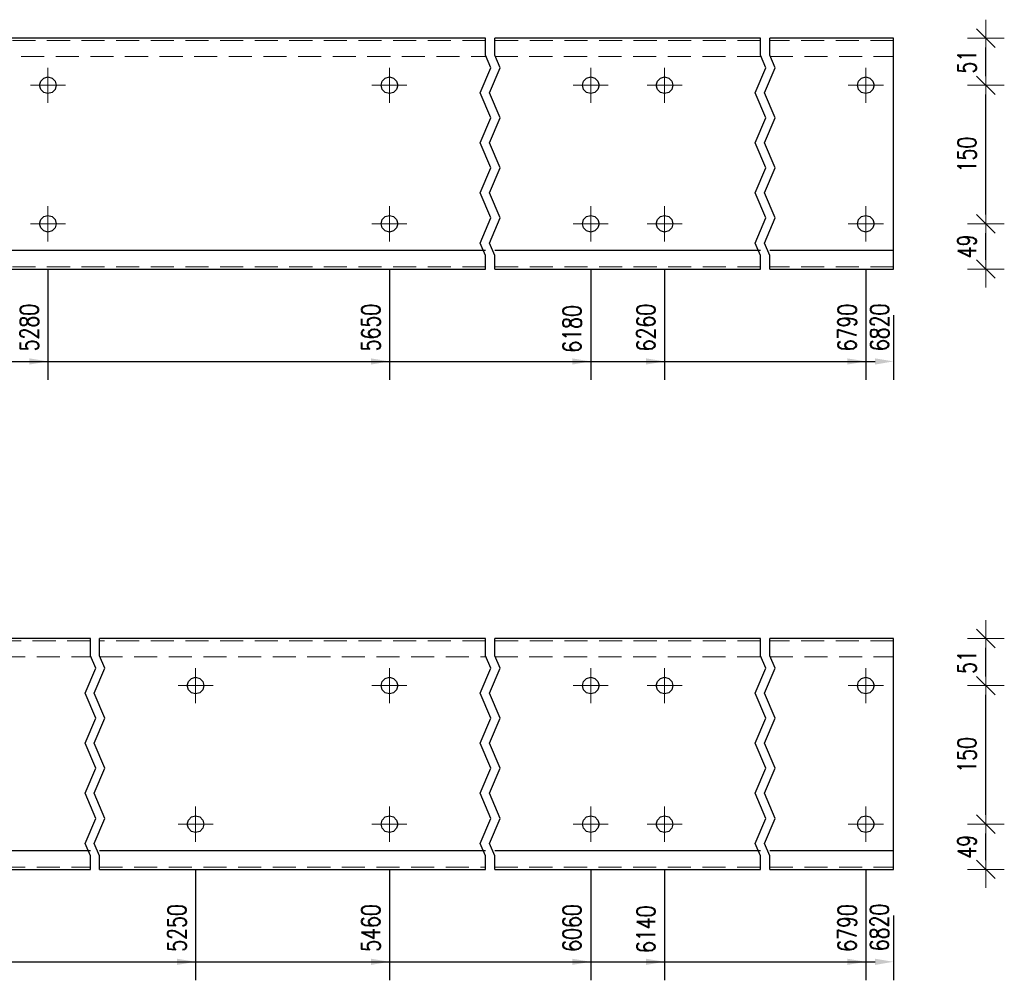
# Model space of a CAD drawing. Header units: millimetres. Extents: x -136 to 717, y 10101 to 10771.
# Tile 32 of 39: x 440 to 547, y 10430 to 10534. Entities that reach past the tile are written whole.
import ezdxf

# ---------------------------------------------------------------- set-up
doc = ezdxf.new("R2010")
doc.units = ezdxf.units.MM
doc.header["$LTSCALE"] = 10
doc.linetypes.add('HIDDEN', pattern=[0.375, 0.25, -0.125])
doc.linetypes.add('MITTE', pattern=[2, 1.25, -0.25, 0.25, -0.25])
doc.layers.get('Defpoints').update_dxf_attribs({"color": 1})
for name, color, linetype, lineweight in [('PS_Bolt', 4, 'Continuous', 13), ('PS_DIM', 4, 'Continuous', 13), ('PS_Hidden', 2, 'HIDDEN', 9), ('PS_Mid', 5, 'MITTE', 15), ('PS_Shape', 161, 'Continuous', 30), ('PS_SOLID', 7, 'Continuous', 30)]:
    doc.layers.add(name, color=color, linetype=linetype, lineweight=lineweight)
doc.styles.add('simplex', font='simplex.shx', dxfattribs={"width": 0.75})
doc.dimstyles.new('1_10_GŁ_DS1-LS10', dxfattribs={"dimtxt": 2, "dimasz": 2, "dimexe": 2, "dimexo": 5, "dimgap": 1, "dimtad": 1, "dimjust": 4, "dimdec": 0, "dimlfac": 10, "dimtxsty": 'simplex', "dimblk1": 'NONE', "dimsah": 1, "dimcen": 2, "dimclrd": 256, "dimclre": 256, "dimclrt": 3, "dimadec": 1, "dimazin": 0, "dimtfac": 1, "dimtdec": 0, "dimtmove": 2, "dimatfit": 3, "dimfxl": 1, "dimarcsym": 0})
doc.dimstyles.new('1_10_PRZ_DS1-LS10', dxfattribs={"dimtxt": 2, "dimasz": 1, "dimexe": 2, "dimexo": 5, "dimgap": 1, "dimtad": 1, "dimdec": 0, "dimlfac": 10, "dimtxsty": 'simplex', "dimblk": 'dimznak', "dimcen": 2, "dimse1": 1, "dimse2": 1, "dimclrt": 3, "dimadec": 1, "dimazin": 0, "dimtfac": 1, "dimtdec": 0, "dimtix": 1, "dimtmove": 2, "dimatfit": 3, "dimldrblk": 'dim-grot', "dimfxl": 1, "dimarcsym": 0})

# ---------------------------------------------------------------- blocks, each defined once
blk = doc.blocks.new('*D223')
at = {"layer": 'Defpoints', "color": 0, "transparency": 16777216}
for p in [(443.16, 10511.67), (280.36, 10506.77), (443.16, 10496.77)]:
    blk.add_point(p, dxfattribs=at)
at = {"layer": 'PS_DIM', "lineweight": -2, "transparency": 16777216}
for p, q in [((443.16, 10506.67), (443.16, 10494.77)), ((280.36, 10501.77), (280.36, 10494.77)), ((280.36, 10496.77), (441.16, 10496.77))]:
    blk.add_line(p, q, dxfattribs=at)
at = {"layer": 'PS_DIM', "transparency": 16777216}
blk.add_solid([(441.16, 10497.1), (441.16, 10496.43), (443.16, 10496.77)], dxfattribs=at)
at = {"layer": 'PS_DIM', "color": 3, "transparency": 16777216, "insert": (441.14, 10500.43), "char_height": 2, "attachment_point": 5, "rotation": 90, "style": 'simplex'}
blk.add_mtext('5280', dxfattribs=at)
blk = doc.blocks.new('_None')
blk = doc.blocks.new('*D224')
at = {"layer": 'Defpoints', "color": 0, "transparency": 16777216}
for p in [(480.16, 10511.67), (280.36, 10506.77), (480.16, 10496.77)]:
    blk.add_point(p, dxfattribs=at)
at = {"layer": 'PS_DIM', "lineweight": -2, "transparency": 16777216}
for p, q in [((480.16, 10506.67), (480.16, 10494.77)), ((280.36, 10501.77), (280.36, 10494.77)), ((280.36, 10496.77), (478.16, 10496.77))]:
    blk.add_line(p, q, dxfattribs=at)
at = {"layer": 'PS_DIM', "transparency": 16777216}
blk.add_solid([(478.16, 10497.1), (478.16, 10496.43), (480.16, 10496.77)], dxfattribs=at)
at = {"layer": 'PS_DIM', "color": 3, "transparency": 16777216, "insert": (478.14, 10500.43), "char_height": 2, "attachment_point": 5, "rotation": 90, "style": 'simplex'}
blk.add_mtext('5650', dxfattribs=at)
blk = doc.blocks.new('*D225')
at = {"layer": 'Defpoints', "color": 0, "transparency": 16777216}
for p in [(501.96, 10511.67), (280.36, 10506.77), (501.96, 10496.77)]:
    blk.add_point(p, dxfattribs=at)
at = {"layer": 'PS_DIM', "lineweight": -2, "transparency": 16777216}
for p, q in [((501.96, 10506.67), (501.96, 10494.77)), ((280.36, 10501.77), (280.36, 10494.77)), ((280.36, 10496.77), (499.96, 10496.77))]:
    blk.add_line(p, q, dxfattribs=at)
at = {"layer": 'PS_DIM', "transparency": 16777216}
blk.add_solid([(499.96, 10497.1), (499.96, 10496.43), (501.96, 10496.77)], dxfattribs=at)
at = {"layer": 'PS_DIM', "color": 3, "transparency": 16777216, "insert": (499.94, 10500.29), "char_height": 2, "attachment_point": 5, "rotation": 90, "style": 'simplex'}
blk.add_mtext('6180', dxfattribs=at)
blk = doc.blocks.new('*D226')
at = {"layer": 'Defpoints', "color": 0, "transparency": 16777216}
for p in [(509.96, 10511.67), (280.36, 10506.77), (509.96, 10496.77)]:
    blk.add_point(p, dxfattribs=at)
at = {"layer": 'PS_DIM', "lineweight": -2, "transparency": 16777216}
for p, q in [((509.96, 10506.67), (509.96, 10494.77)), ((280.36, 10501.77), (280.36, 10494.77)), ((280.36, 10496.77), (507.96, 10496.77))]:
    blk.add_line(p, q, dxfattribs=at)
at = {"layer": 'PS_DIM', "transparency": 16777216}
blk.add_solid([(507.96, 10497.1), (507.96, 10496.43), (509.96, 10496.77)], dxfattribs=at)
at = {"layer": 'PS_DIM', "color": 3, "transparency": 16777216, "insert": (507.94, 10500.43), "char_height": 2, "attachment_point": 5, "rotation": 90, "style": 'simplex'}
blk.add_mtext('6260', dxfattribs=at)
blk = doc.blocks.new('*D227')
at = {"layer": 'Defpoints', "color": 0, "transparency": 16777216}
for p in [(531.76, 10511.67), (280.36, 10506.77), (531.76, 10496.77)]:
    blk.add_point(p, dxfattribs=at)
at = {"layer": 'PS_DIM', "lineweight": -2, "transparency": 16777216}
for p, q in [((531.76, 10506.67), (531.76, 10494.77)), ((280.36, 10501.77), (280.36, 10494.77)), ((280.36, 10496.77), (529.76, 10496.77))]:
    blk.add_line(p, q, dxfattribs=at)
at = {"layer": 'PS_DIM', "transparency": 16777216}
blk.add_solid([(529.76, 10497.1), (529.76, 10496.43), (531.76, 10496.77)], dxfattribs=at)
at = {"layer": 'PS_DIM', "color": 3, "transparency": 16777216, "insert": (529.74, 10500.43), "char_height": 2, "attachment_point": 5, "rotation": 90, "style": 'simplex'}
blk.add_mtext('6790', dxfattribs=at)
blk = doc.blocks.new('*D228')
at = {"layer": 'Defpoints', "color": 0, "transparency": 16777216}
for p in [(280.36, 10506.77), (534.76, 10506.77), (534.76, 10496.77)]:
    blk.add_point(p, dxfattribs=at)
at = {"layer": 'PS_DIM', "lineweight": -2, "transparency": 16777216}
for p, q in [((280.36, 10501.77), (280.36, 10494.77)), ((534.76, 10501.77), (534.76, 10494.77)), ((280.36, 10496.77), (532.76, 10496.77))]:
    blk.add_line(p, q, dxfattribs=at)
at = {"layer": 'PS_DIM', "transparency": 16777216}
blk.add_solid([(532.76, 10497.1), (532.76, 10496.43), (534.76, 10496.77)], dxfattribs=at)
at = {"layer": 'PS_DIM', "color": 3, "transparency": 16777216, "insert": (533.26, 10500.46), "char_height": 2, "attachment_point": 5, "rotation": 90, "style": 'simplex'}
blk.add_mtext('6820', dxfattribs=at)
blk = doc.blocks.new('dimznak')
at = {"color": 0}
for points in [[(0, 2), (0, -2)], [(-2, 0), (2, 0)]]:
    blk.add_lwpolyline(points, dxfattribs=at)
at = {"color": 2}
blk.add_lwpolyline([(1, 1), (-1, -1)], dxfattribs=at)
blk = doc.blocks.new('*D229')
at = {"layer": 'Defpoints', "color": 0, "transparency": 16777216}
for p in [(531.76, 10511.67), (544.76, 10511.67), (531.76, 10506.77)]:
    blk.add_point(p, dxfattribs=at)
at = {"layer": 'PS_DIM', "color": 0, "lineweight": -2, "transparency": 16777216}
blk.add_line((544.76, 10507.77), (544.76, 10510.67), dxfattribs=at)
for p, rotation in [((544.76, 10511.67), 90), ((544.76, 10506.77), 270)]:
    blk.add_blockref('dimznak', p, dxfattribs=dict(at, rotation=rotation))
at = {"layer": 'PS_DIM', "color": 3, "transparency": 16777216, "insert": (542.72, 10509.22), "char_height": 2, "attachment_point": 5, "rotation": 90, "style": 'simplex'}
blk.add_mtext('49', dxfattribs=at)
blk = doc.blocks.new('dim-grot')
blk.add_hatch(color=256).paths.add_polyline_path([(0, 0), (-2, 0.5), (-2, -0.5)])
blk.add_lwpolyline([(0, 0), (-2, 0.5), (-2, -0.5), (0, 0)])
blk = doc.blocks.new('*D230')
at = {"layer": 'Defpoints', "color": 0, "transparency": 16777216}
for p in [(531.76, 10526.67), (544.76, 10526.67), (531.76, 10511.67)]:
    blk.add_point(p, dxfattribs=at)
at = {"layer": 'PS_DIM', "color": 0, "lineweight": -2, "transparency": 16777216}
blk.add_line((544.76, 10512.67), (544.76, 10525.67), dxfattribs=at)
for p, rotation in [((544.76, 10526.67), 90), ((544.76, 10511.67), 270)]:
    blk.add_blockref('dimznak', p, dxfattribs=dict(at, rotation=rotation))
at = {"layer": 'PS_DIM', "color": 3, "transparency": 16777216, "insert": (542.72, 10519.17), "char_height": 2, "attachment_point": 5, "rotation": 90, "style": 'simplex'}
blk.add_mtext('150', dxfattribs=at)
blk = doc.blocks.new('*D231')
at = {"layer": 'Defpoints', "color": 0, "transparency": 16777216}
for p in [(531.76, 10531.77), (544.76, 10531.77), (531.76, 10526.67)]:
    blk.add_point(p, dxfattribs=at)
at = {"layer": 'PS_DIM', "color": 0, "lineweight": -2, "transparency": 16777216}
blk.add_line((544.76, 10527.67), (544.76, 10530.77), dxfattribs=at)
for p, rotation in [((544.76, 10531.77), 90), ((544.76, 10526.67), 270)]:
    blk.add_blockref('dimznak', p, dxfattribs=dict(at, rotation=rotation))
at = {"layer": 'PS_DIM', "color": 3, "transparency": 16777216, "insert": (542.72, 10529.22), "char_height": 2, "attachment_point": 5, "rotation": 90, "style": 'simplex'}
blk.add_mtext('51', dxfattribs=at)
blk = doc.blocks.new('*D244')
at = {"layer": 'Defpoints', "color": 0, "transparency": 16777216}
for p in [(459.16, 10446.67), (280.36, 10441.77), (459.16, 10431.77)]:
    blk.add_point(p, dxfattribs=at)
at = {"layer": 'PS_DIM', "lineweight": -2, "transparency": 16777216}
for p, q in [((459.16, 10441.67), (459.16, 10429.77)), ((280.36, 10436.77), (280.36, 10429.77)), ((280.36, 10431.77), (457.16, 10431.77))]:
    blk.add_line(p, q, dxfattribs=at)
at = {"layer": 'PS_DIM', "transparency": 16777216}
blk.add_solid([(457.16, 10432.1), (457.16, 10431.43), (459.16, 10431.77)], dxfattribs=at)
at = {"layer": 'PS_DIM', "color": 3, "transparency": 16777216, "insert": (457.14, 10435.43), "char_height": 2, "attachment_point": 5, "rotation": 90, "style": 'simplex'}
blk.add_mtext('5250', dxfattribs=at)
blk = doc.blocks.new('*D245')
at = {"layer": 'Defpoints', "color": 0, "transparency": 16777216}
for p in [(480.16, 10446.67), (280.36, 10441.77), (480.16, 10431.77)]:
    blk.add_point(p, dxfattribs=at)
at = {"layer": 'PS_DIM', "lineweight": -2, "transparency": 16777216}
for p, q in [((480.16, 10441.67), (480.16, 10429.77)), ((280.36, 10436.77), (280.36, 10429.77)), ((280.36, 10431.77), (478.16, 10431.77))]:
    blk.add_line(p, q, dxfattribs=at)
at = {"layer": 'PS_DIM', "transparency": 16777216}
blk.add_solid([(478.16, 10432.1), (478.16, 10431.43), (480.16, 10431.77)], dxfattribs=at)
at = {"layer": 'PS_DIM', "color": 3, "transparency": 16777216, "insert": (478.14, 10435.43), "char_height": 2, "attachment_point": 5, "rotation": 90, "style": 'simplex'}
blk.add_mtext('5460', dxfattribs=at)
blk = doc.blocks.new('*D246')
at = {"layer": 'Defpoints', "color": 0, "transparency": 16777216}
for p in [(501.96, 10446.67), (280.36, 10441.77), (501.96, 10431.77)]:
    blk.add_point(p, dxfattribs=at)
at = {"layer": 'PS_DIM', "lineweight": -2, "transparency": 16777216}
for p, q in [((501.96, 10441.67), (501.96, 10429.77)), ((280.36, 10436.77), (280.36, 10429.77)), ((280.36, 10431.77), (499.96, 10431.77))]:
    blk.add_line(p, q, dxfattribs=at)
at = {"layer": 'PS_DIM', "transparency": 16777216}
blk.add_solid([(499.96, 10432.1), (499.96, 10431.43), (501.96, 10431.77)], dxfattribs=at)
at = {"layer": 'PS_DIM', "color": 3, "transparency": 16777216, "insert": (499.94, 10435.43), "char_height": 2, "attachment_point": 5, "rotation": 90, "style": 'simplex'}
blk.add_mtext('6060', dxfattribs=at)
blk = doc.blocks.new('*D247')
at = {"layer": 'Defpoints', "color": 0, "transparency": 16777216}
for p in [(509.96, 10446.67), (280.36, 10441.77), (509.96, 10431.77)]:
    blk.add_point(p, dxfattribs=at)
at = {"layer": 'PS_DIM', "lineweight": -2, "transparency": 16777216}
for p, q in [((509.96, 10441.67), (509.96, 10429.77)), ((280.36, 10436.77), (280.36, 10429.77)), ((280.36, 10431.77), (507.96, 10431.77))]:
    blk.add_line(p, q, dxfattribs=at)
at = {"layer": 'PS_DIM', "transparency": 16777216}
blk.add_solid([(507.96, 10432.1), (507.96, 10431.43), (509.96, 10431.77)], dxfattribs=at)
at = {"layer": 'PS_DIM', "color": 3, "transparency": 16777216, "insert": (507.94, 10435.29), "char_height": 2, "attachment_point": 5, "rotation": 90, "style": 'simplex'}
blk.add_mtext('6140', dxfattribs=at)
blk = doc.blocks.new('*D248')
at = {"layer": 'Defpoints', "color": 0, "transparency": 16777216}
for p in [(531.76, 10446.67), (280.36, 10441.77), (531.76, 10431.77)]:
    blk.add_point(p, dxfattribs=at)
at = {"layer": 'PS_DIM', "lineweight": -2, "transparency": 16777216}
for p, q in [((531.76, 10441.67), (531.76, 10429.77)), ((280.36, 10436.77), (280.36, 10429.77)), ((280.36, 10431.77), (529.76, 10431.77))]:
    blk.add_line(p, q, dxfattribs=at)
at = {"layer": 'PS_DIM', "transparency": 16777216}
blk.add_solid([(529.76, 10432.1), (529.76, 10431.43), (531.76, 10431.77)], dxfattribs=at)
at = {"layer": 'PS_DIM', "color": 3, "transparency": 16777216, "insert": (529.74, 10435.43), "char_height": 2, "attachment_point": 5, "rotation": 90, "style": 'simplex'}
blk.add_mtext('6790', dxfattribs=at)
blk = doc.blocks.new('*D249')
at = {"layer": 'Defpoints', "color": 0, "transparency": 16777216}
for p in [(280.36, 10441.77), (534.76, 10441.77), (534.76, 10431.77)]:
    blk.add_point(p, dxfattribs=at)
at = {"layer": 'PS_DIM', "lineweight": -2, "transparency": 16777216}
for p, q in [((280.36, 10436.77), (280.36, 10429.77)), ((534.76, 10436.77), (534.76, 10429.77)), ((280.36, 10431.77), (532.76, 10431.77))]:
    blk.add_line(p, q, dxfattribs=at)
at = {"layer": 'PS_DIM', "transparency": 16777216}
blk.add_solid([(532.76, 10432.1), (532.76, 10431.43), (534.76, 10431.77)], dxfattribs=at)
at = {"layer": 'PS_DIM', "color": 3, "transparency": 16777216, "insert": (533.23, 10435.49), "char_height": 2, "attachment_point": 5, "rotation": 90, "style": 'simplex'}
blk.add_mtext('6820', dxfattribs=at)
blk = doc.blocks.new('*D250')
at = {"layer": 'Defpoints', "color": 0, "transparency": 16777216}
for p in [(531.76, 10446.67), (544.76, 10446.67), (531.76, 10441.77)]:
    blk.add_point(p, dxfattribs=at)
at = {"layer": 'PS_DIM', "color": 0, "lineweight": -2, "transparency": 16777216}
blk.add_line((544.76, 10442.77), (544.76, 10445.67), dxfattribs=at)
for p, rotation in [((544.76, 10446.67), 90), ((544.76, 10441.77), 270)]:
    blk.add_blockref('dimznak', p, dxfattribs=dict(at, rotation=rotation))
at = {"layer": 'PS_DIM', "color": 3, "transparency": 16777216, "insert": (542.72, 10444.22), "char_height": 2, "attachment_point": 5, "rotation": 90, "style": 'simplex'}
blk.add_mtext('49', dxfattribs=at)
blk = doc.blocks.new('*D251')
at = {"layer": 'Defpoints', "color": 0, "transparency": 16777216}
for p in [(531.76, 10461.67), (544.76, 10461.67), (531.76, 10446.67)]:
    blk.add_point(p, dxfattribs=at)
at = {"layer": 'PS_DIM', "color": 0, "lineweight": -2, "transparency": 16777216}
blk.add_line((544.76, 10447.67), (544.76, 10460.67), dxfattribs=at)
for p, rotation in [((544.76, 10461.67), 90), ((544.76, 10446.67), 270)]:
    blk.add_blockref('dimznak', p, dxfattribs=dict(at, rotation=rotation))
at = {"layer": 'PS_DIM', "color": 3, "transparency": 16777216, "insert": (542.72, 10454.17), "char_height": 2, "attachment_point": 5, "rotation": 90, "style": 'simplex'}
blk.add_mtext('150', dxfattribs=at)
blk = doc.blocks.new('*D252')
at = {"layer": 'Defpoints', "color": 0, "transparency": 16777216}
for p in [(531.76, 10466.77), (544.76, 10466.77), (531.76, 10461.67)]:
    blk.add_point(p, dxfattribs=at)
at = {"layer": 'PS_DIM', "color": 0, "lineweight": -2, "transparency": 16777216}
blk.add_line((544.76, 10462.67), (544.76, 10465.77), dxfattribs=at)
for p, rotation in [((544.76, 10466.77), 90), ((544.76, 10461.67), 270)]:
    blk.add_blockref('dimznak', p, dxfattribs=dict(at, rotation=rotation))
at = {"layer": 'PS_DIM', "color": 3, "transparency": 16777216, "insert": (542.72, 10464.22), "char_height": 2, "attachment_point": 5, "rotation": 90, "style": 'simplex'}
blk.add_mtext('51', dxfattribs=at)
blk = doc.blocks.new('*X546')
at = {"color": 1}
for p, q in [((490.56, 10529.91), (490.56, 10531.77)), ((491.56, 10529.91), (491.56, 10531.77)), ((520.36, 10529.91), (520.36, 10531.77)), ((521.36, 10529.91), (521.36, 10531.77)), ((491.14, 10528.55), (490.56, 10529.91)), ((492.14, 10528.55), (491.56, 10529.91)), ((520.94, 10528.55), (520.36, 10529.91)), ((521.94, 10528.55), (521.36, 10529.91)), ((489.99, 10525.85), (491.14, 10528.55)), ((490.99, 10525.85), (492.14, 10528.55)), ((519.79, 10525.85), (520.94, 10528.55)), ((520.79, 10525.85), (521.94, 10528.55)), ((491.14, 10523.14), (489.99, 10525.85)), ((492.14, 10523.14), (490.99, 10525.85)), ((520.94, 10523.14), (519.79, 10525.85)), ((521.94, 10523.14), (520.79, 10525.85)), ((489.99, 10520.43), (491.14, 10523.14)), ((490.99, 10520.43), (492.14, 10523.14)), ((519.79, 10520.43), (520.94, 10523.14)), ((520.79, 10520.43), (521.94, 10523.14)), ((491.14, 10517.72), (489.99, 10520.43)), ((492.14, 10517.72), (490.99, 10520.43)), ((520.94, 10517.72), (519.79, 10520.43)), ((521.94, 10517.72), (520.79, 10520.43)), ((489.99, 10515.01), (491.14, 10517.72)), ((490.99, 10515.01), (492.14, 10517.72)), ((519.79, 10515.01), (520.94, 10517.72)), ((520.79, 10515.01), (521.94, 10517.72)), ((491.14, 10512.3), (489.99, 10515.01)), ((492.14, 10512.3), (490.99, 10515.01)), ((520.94, 10512.3), (519.79, 10515.01)), ((521.94, 10512.3), (520.79, 10515.01)), ((489.99, 10509.59), (491.14, 10512.3)), ((490.99, 10509.59), (492.14, 10512.3)), ((519.79, 10509.59), (520.94, 10512.3)), ((520.79, 10509.59), (521.94, 10512.3)), ((490.56, 10508.24), (489.99, 10509.59)), ((491.56, 10508.24), (490.99, 10509.59)), ((520.36, 10508.24), (519.79, 10509.59)), ((521.36, 10508.24), (520.79, 10509.59)), ((490.56, 10506.77), (490.56, 10508.24)), ((491.56, 10506.77), (491.56, 10508.24)), ((520.36, 10506.77), (520.36, 10508.24)), ((521.36, 10506.77), (521.36, 10508.24))]:
    blk.add_line(p, q, dxfattribs=at)
at = {"layer": 'PS_Hidden', "color": 2, "linetype": 'HIDDEN'}
for p, q in [((490.56, 10531.52), (432.76, 10531.52)), ((520.36, 10531.52), (491.56, 10531.52)), ((534.76, 10531.52), (521.36, 10531.52)), ((432.76, 10529.77), (490.56, 10529.77)), ((491.56, 10529.77), (520.36, 10529.77)), ((521.36, 10529.77), (534.76, 10529.77)), ((490.56, 10507.02), (432.76, 10507.02)), ((520.36, 10507.02), (491.56, 10507.02)), ((534.76, 10507.02), (521.36, 10507.02))]:
    blk.add_line(p, q, dxfattribs=at)
at = {"layer": 'PS_Mid', "color": 5, "linetype": 'MITTE'}
for p, q in [((443.16, 10528.57), (443.16, 10524.77)), ((480.16, 10528.57), (480.16, 10524.77)), ((501.96, 10528.57), (501.96, 10524.77)), ((509.96, 10528.57), (509.96, 10524.77)), ((531.76, 10528.57), (531.76, 10524.77)), ((445.06, 10526.67), (441.26, 10526.67)), ((482.06, 10526.67), (478.26, 10526.67)), ((503.86, 10526.67), (500.06, 10526.67)), ((511.86, 10526.67), (508.06, 10526.67)), ((533.66, 10526.67), (529.86, 10526.67)), ((443.16, 10513.57), (443.16, 10509.77)), ((480.16, 10513.57), (480.16, 10509.77)), ((501.96, 10513.57), (501.96, 10509.77)), ((509.96, 10513.57), (509.96, 10509.77)), ((531.76, 10513.57), (531.76, 10509.77)), ((445.06, 10511.67), (441.26, 10511.67)), ((482.06, 10511.67), (478.26, 10511.67)), ((503.86, 10511.67), (500.06, 10511.67)), ((511.86, 10511.67), (508.06, 10511.67)), ((533.66, 10511.67), (529.86, 10511.67))]:
    blk.add_line(p, q, dxfattribs=at)
at = {"layer": 'PS_SOLID', "color": 7, "linetype": 'Continuous'}
for p, q in [((443.16, 10531.77), (432.76, 10531.77)), ((480.16, 10531.77), (443.16, 10531.77)), ((490.56, 10531.77), (480.16, 10531.77)), ((501.96, 10531.77), (491.56, 10531.77)), ((509.96, 10531.77), (501.96, 10531.77)), ((520.36, 10531.77), (509.96, 10531.77)), ((531.76, 10531.77), (521.36, 10531.77)), ((534.76, 10531.77), (531.76, 10531.77)), ((534.76, 10508.77), (534.76, 10531.77)), ((442.38, 10527.12), (442.71, 10527.45)), ((442.71, 10527.45), (443.16, 10527.57)), ((443.16, 10527.57), (443.61, 10527.45)), ((443.61, 10527.45), (443.94, 10527.12)), ((479.38, 10527.12), (479.71, 10527.45)), ((479.71, 10527.45), (480.16, 10527.57)), ((480.16, 10527.57), (480.61, 10527.45)), ((480.61, 10527.45), (480.94, 10527.12)), ((501.18, 10527.12), (501.51, 10527.45)), ((501.51, 10527.45), (501.96, 10527.57)), ((501.96, 10527.57), (502.41, 10527.45)), ((502.41, 10527.45), (502.74, 10527.12)), ((509.18, 10527.12), (509.51, 10527.45)), ((509.51, 10527.45), (509.96, 10527.57)), ((509.96, 10527.57), (510.41, 10527.45)), ((510.41, 10527.45), (510.74, 10527.12)), ((530.98, 10527.12), (531.31, 10527.45)), ((531.31, 10527.45), (531.76, 10527.57)), ((531.76, 10527.57), (532.21, 10527.45)), ((532.21, 10527.45), (532.54, 10527.12)), ((442.26, 10526.67), (442.38, 10527.12)), ((442.38, 10526.22), (442.26, 10526.67)), ((442.71, 10525.89), (442.38, 10526.22)), ((443.94, 10526.22), (443.61, 10525.89)), ((443.94, 10527.12), (444.06, 10526.67)), ((444.06, 10526.67), (443.94, 10526.22)), ((479.26, 10526.67), (479.38, 10527.12)), ((479.38, 10526.22), (479.26, 10526.67)), ((479.71, 10525.89), (479.38, 10526.22)), ((480.94, 10526.22), (480.61, 10525.89)), ((480.94, 10527.12), (481.06, 10526.67)), ((481.06, 10526.67), (480.94, 10526.22)), ((501.06, 10526.67), (501.18, 10527.12)), ((501.18, 10526.22), (501.06, 10526.67)), ((501.51, 10525.89), (501.18, 10526.22)), ((502.74, 10526.22), (502.41, 10525.89)), ((502.74, 10527.12), (502.86, 10526.67)), ((502.86, 10526.67), (502.74, 10526.22)), ((509.06, 10526.67), (509.18, 10527.12)), ((509.18, 10526.22), (509.06, 10526.67)), ((509.51, 10525.89), (509.18, 10526.22)), ((510.74, 10526.22), (510.41, 10525.89)), ((510.74, 10527.12), (510.86, 10526.67)), ((510.86, 10526.67), (510.74, 10526.22)), ((530.86, 10526.67), (530.98, 10527.12)), ((530.98, 10526.22), (530.86, 10526.67)), ((531.31, 10525.89), (530.98, 10526.22)), ((532.54, 10526.22), (532.21, 10525.89)), ((532.54, 10527.12), (532.66, 10526.67)), ((532.66, 10526.67), (532.54, 10526.22)), ((443.16, 10525.77), (442.71, 10525.89)), ((443.61, 10525.89), (443.16, 10525.77)), ((480.16, 10525.77), (479.71, 10525.89)), ((480.61, 10525.89), (480.16, 10525.77)), ((501.96, 10525.77), (501.51, 10525.89)), ((502.41, 10525.89), (501.96, 10525.77)), ((509.96, 10525.77), (509.51, 10525.89)), ((510.41, 10525.89), (509.96, 10525.77)), ((531.76, 10525.77), (531.31, 10525.89)), ((532.21, 10525.89), (531.76, 10525.77)), ((442.38, 10512.12), (442.71, 10512.45)), ((442.71, 10512.45), (443.16, 10512.57)), ((443.16, 10512.57), (443.61, 10512.45)), ((443.61, 10512.45), (443.94, 10512.12)), ((479.38, 10512.12), (479.71, 10512.45)), ((479.71, 10512.45), (480.16, 10512.57)), ((480.16, 10512.57), (480.61, 10512.45)), ((480.61, 10512.45), (480.94, 10512.12)), ((501.18, 10512.12), (501.51, 10512.45)), ((501.51, 10512.45), (501.96, 10512.57)), ((501.96, 10512.57), (502.41, 10512.45)), ((502.41, 10512.45), (502.74, 10512.12)), ((509.18, 10512.12), (509.51, 10512.45)), ((509.51, 10512.45), (509.96, 10512.57)), ((509.96, 10512.57), (510.41, 10512.45)), ((510.41, 10512.45), (510.74, 10512.12)), ((530.98, 10512.12), (531.31, 10512.45)), ((531.31, 10512.45), (531.76, 10512.57)), ((531.76, 10512.57), (532.21, 10512.45)), ((532.21, 10512.45), (532.54, 10512.12)), ((442.26, 10511.67), (442.38, 10512.12)), ((442.38, 10511.22), (442.26, 10511.67)), ((443.94, 10512.12), (444.06, 10511.67)), ((444.06, 10511.67), (443.94, 10511.22)), ((479.26, 10511.67), (479.38, 10512.12)), ((479.38, 10511.22), (479.26, 10511.67)), ((480.94, 10512.12), (481.06, 10511.67)), ((481.06, 10511.67), (480.94, 10511.22)), ((501.06, 10511.67), (501.18, 10512.12)), ((501.18, 10511.22), (501.06, 10511.67)), ((502.74, 10512.12), (502.86, 10511.67)), ((502.86, 10511.67), (502.74, 10511.22)), ((509.06, 10511.67), (509.18, 10512.12)), ((509.18, 10511.22), (509.06, 10511.67)), ((510.74, 10512.12), (510.86, 10511.67)), ((510.86, 10511.67), (510.74, 10511.22)), ((530.86, 10511.67), (530.98, 10512.12)), ((530.98, 10511.22), (530.86, 10511.67)), ((532.54, 10512.12), (532.66, 10511.67)), ((532.66, 10511.67), (532.54, 10511.22)), ((442.71, 10510.89), (442.38, 10511.22)), ((443.16, 10510.77), (442.71, 10510.89)), ((443.61, 10510.89), (443.16, 10510.77)), ((443.94, 10511.22), (443.61, 10510.89)), ((479.71, 10510.89), (479.38, 10511.22)), ((480.16, 10510.77), (479.71, 10510.89)), ((480.61, 10510.89), (480.16, 10510.77)), ((480.94, 10511.22), (480.61, 10510.89)), ((501.51, 10510.89), (501.18, 10511.22)), ((501.96, 10510.77), (501.51, 10510.89)), ((502.41, 10510.89), (501.96, 10510.77)), ((502.74, 10511.22), (502.41, 10510.89)), ((509.51, 10510.89), (509.18, 10511.22)), ((509.96, 10510.77), (509.51, 10510.89)), ((510.41, 10510.89), (509.96, 10510.77)), ((510.74, 10511.22), (510.41, 10510.89)), ((531.31, 10510.89), (530.98, 10511.22)), ((531.76, 10510.77), (531.31, 10510.89)), ((532.21, 10510.89), (531.76, 10510.77)), ((532.54, 10511.22), (532.21, 10510.89)), ((490.56, 10508.77), (432.76, 10508.77)), ((520.36, 10508.77), (491.56, 10508.77)), ((534.76, 10508.77), (521.36, 10508.77)), ((534.76, 10506.77), (534.76, 10508.77)), ((432.76, 10506.77), (490.56, 10506.77)), ((491.56, 10506.77), (520.36, 10506.77)), ((521.36, 10506.77), (534.76, 10506.77))]:
    blk.add_line(p, q, dxfattribs=at)
blk = doc.blocks.new('*X548')
at = {"color": 3, "linetype": 'Continuous'}
blk.add_line((480.16, 10511.67), (480.16, 10511.67), dxfattribs=at)
blk.add_line((480.16, 10511.67), (480.16, 10511.67), dxfattribs=at)
blk.add_line((480.16, 10511.67), (480.16, 10511.67), dxfattribs=at)
blk.add_line((480.16, 10511.67), (480.16, 10511.67), dxfattribs=at)
blk.add_line((480.16, 10511.67), (480.16, 10511.67), dxfattribs=at)
blk = doc.blocks.new('*X549')
at = {"color": 3, "linetype": 'Continuous'}
blk.add_line((480.16, 10526.67), (480.16, 10526.67), dxfattribs=at)
blk.add_line((480.16, 10526.67), (480.16, 10526.67), dxfattribs=at)
blk.add_line((480.16, 10526.67), (480.16, 10526.67), dxfattribs=at)
blk.add_line((480.16, 10526.67), (480.16, 10526.67), dxfattribs=at)
blk.add_line((480.16, 10526.67), (480.16, 10526.67), dxfattribs=at)
blk = doc.blocks.new('*X551')
at = {"color": 3, "linetype": 'Continuous'}
blk.add_line((531.76, 10511.67), (531.76, 10511.67), dxfattribs=at)
blk.add_line((531.76, 10511.67), (531.76, 10511.67), dxfattribs=at)
blk.add_line((531.76, 10511.67), (531.76, 10511.67), dxfattribs=at)
blk.add_line((531.76, 10511.67), (531.76, 10511.67), dxfattribs=at)
blk.add_line((531.76, 10511.67), (531.76, 10511.67), dxfattribs=at)
blk = doc.blocks.new('*X552')
at = {"color": 3, "linetype": 'Continuous'}
blk.add_line((531.76, 10526.67), (531.76, 10526.67), dxfattribs=at)
blk.add_line((531.76, 10526.67), (531.76, 10526.67), dxfattribs=at)
blk.add_line((531.76, 10526.67), (531.76, 10526.67), dxfattribs=at)
blk.add_line((531.76, 10526.67), (531.76, 10526.67), dxfattribs=at)
blk.add_line((531.76, 10526.67), (531.76, 10526.67), dxfattribs=at)
blk = doc.blocks.new('*X564')
at = {"color": 3, "linetype": 'Continuous'}
blk.add_line((531.76, 10446.67), (531.76, 10446.67), dxfattribs=at)
blk.add_line((531.76, 10446.67), (531.76, 10446.67), dxfattribs=at)
blk.add_line((531.76, 10446.67), (531.76, 10446.67), dxfattribs=at)
blk.add_line((531.76, 10446.67), (531.76, 10446.67), dxfattribs=at)
blk.add_line((531.76, 10446.67), (531.76, 10446.67), dxfattribs=at)
blk = doc.blocks.new('*X565')
at = {"color": 3, "linetype": 'Continuous'}
blk.add_line((459.16, 10446.67), (459.16, 10446.67), dxfattribs=at)
blk.add_line((459.16, 10446.67), (459.16, 10446.67), dxfattribs=at)
blk.add_line((459.16, 10446.67), (459.16, 10446.67), dxfattribs=at)
blk.add_line((459.16, 10446.67), (459.16, 10446.67), dxfattribs=at)
blk.add_line((459.16, 10446.67), (459.16, 10446.67), dxfattribs=at)
blk = doc.blocks.new('*X566')
at = {"color": 1}
for p, q in [((447.76, 10464.91), (447.76, 10466.77)), ((448.76, 10464.91), (448.76, 10466.77)), ((490.56, 10464.91), (490.56, 10466.77)), ((491.56, 10464.91), (491.56, 10466.77)), ((520.36, 10464.91), (520.36, 10466.77)), ((521.36, 10464.91), (521.36, 10466.77)), ((448.34, 10463.55), (447.76, 10464.91)), ((449.34, 10463.55), (448.76, 10464.91)), ((491.14, 10463.55), (490.56, 10464.91)), ((492.14, 10463.55), (491.56, 10464.91)), ((520.94, 10463.55), (520.36, 10464.91)), ((521.94, 10463.55), (521.36, 10464.91)), ((447.19, 10460.85), (448.34, 10463.55)), ((448.19, 10460.85), (449.34, 10463.55)), ((489.99, 10460.85), (491.14, 10463.55)), ((490.99, 10460.85), (492.14, 10463.55)), ((519.79, 10460.85), (520.94, 10463.55)), ((520.79, 10460.85), (521.94, 10463.55)), ((448.34, 10458.14), (447.19, 10460.85)), ((449.34, 10458.14), (448.19, 10460.85)), ((491.14, 10458.14), (489.99, 10460.85)), ((492.14, 10458.14), (490.99, 10460.85)), ((520.94, 10458.14), (519.79, 10460.85)), ((521.94, 10458.14), (520.79, 10460.85)), ((447.19, 10455.43), (448.34, 10458.14)), ((448.19, 10455.43), (449.34, 10458.14)), ((489.99, 10455.43), (491.14, 10458.14)), ((490.99, 10455.43), (492.14, 10458.14)), ((519.79, 10455.43), (520.94, 10458.14)), ((520.79, 10455.43), (521.94, 10458.14)), ((448.34, 10452.72), (447.19, 10455.43)), ((449.34, 10452.72), (448.19, 10455.43)), ((491.14, 10452.72), (489.99, 10455.43)), ((492.14, 10452.72), (490.99, 10455.43)), ((520.94, 10452.72), (519.79, 10455.43)), ((521.94, 10452.72), (520.79, 10455.43)), ((447.19, 10450.01), (448.34, 10452.72)), ((448.19, 10450.01), (449.34, 10452.72)), ((489.99, 10450.01), (491.14, 10452.72)), ((490.99, 10450.01), (492.14, 10452.72)), ((519.79, 10450.01), (520.94, 10452.72)), ((520.79, 10450.01), (521.94, 10452.72)), ((448.34, 10447.3), (447.19, 10450.01)), ((449.34, 10447.3), (448.19, 10450.01)), ((491.14, 10447.3), (489.99, 10450.01)), ((492.14, 10447.3), (490.99, 10450.01)), ((520.94, 10447.3), (519.79, 10450.01)), ((521.94, 10447.3), (520.79, 10450.01)), ((447.19, 10444.59), (448.34, 10447.3)), ((448.19, 10444.59), (449.34, 10447.3)), ((489.99, 10444.59), (491.14, 10447.3)), ((490.99, 10444.59), (492.14, 10447.3)), ((519.79, 10444.59), (520.94, 10447.3)), ((520.79, 10444.59), (521.94, 10447.3)), ((447.76, 10443.24), (447.19, 10444.59)), ((448.76, 10443.24), (448.19, 10444.59)), ((490.56, 10443.24), (489.99, 10444.59)), ((491.56, 10443.24), (490.99, 10444.59)), ((520.36, 10443.24), (519.79, 10444.59)), ((521.36, 10443.24), (520.79, 10444.59)), ((447.76, 10441.77), (447.76, 10443.24)), ((448.76, 10441.77), (448.76, 10443.24)), ((490.56, 10441.77), (490.56, 10443.24)), ((491.56, 10441.77), (491.56, 10443.24)), ((520.36, 10441.77), (520.36, 10443.24)), ((521.36, 10441.77), (521.36, 10443.24))]:
    blk.add_line(p, q, dxfattribs=at)
at = {"layer": 'PS_Hidden', "color": 2, "linetype": 'HIDDEN'}
for p, q in [((447.76, 10466.52), (426.96, 10466.52)), ((490.56, 10466.52), (448.76, 10466.52)), ((520.36, 10466.52), (491.56, 10466.52)), ((534.76, 10466.52), (521.36, 10466.52)), ((426.96, 10464.77), (447.76, 10464.77)), ((448.76, 10464.77), (490.56, 10464.77)), ((491.56, 10464.77), (520.36, 10464.77)), ((521.36, 10464.77), (534.76, 10464.77)), ((426.96, 10442.02), (447.76, 10442.02)), ((448.76, 10442.02), (490.56, 10442.02)), ((491.56, 10442.02), (520.36, 10442.02)), ((521.36, 10442.02), (534.76, 10442.02))]:
    blk.add_line(p, q, dxfattribs=at)
at = {"layer": 'PS_Mid', "color": 5, "linetype": 'MITTE'}
for p, q in [((459.16, 10463.57), (459.16, 10459.77)), ((480.16, 10463.57), (480.16, 10459.77)), ((501.96, 10463.57), (501.96, 10459.77)), ((509.96, 10463.57), (509.96, 10459.77)), ((531.76, 10463.57), (531.76, 10459.77)), ((461.06, 10461.67), (457.26, 10461.67)), ((482.06, 10461.67), (478.26, 10461.67)), ((503.86, 10461.67), (500.06, 10461.67)), ((511.86, 10461.67), (508.06, 10461.67)), ((533.66, 10461.67), (529.86, 10461.67)), ((459.16, 10448.57), (459.16, 10444.77)), ((480.16, 10448.57), (480.16, 10444.77)), ((501.96, 10448.57), (501.96, 10444.77)), ((509.96, 10448.57), (509.96, 10444.77)), ((531.76, 10448.57), (531.76, 10444.77)), ((461.06, 10446.67), (457.26, 10446.67)), ((482.06, 10446.67), (478.26, 10446.67)), ((503.86, 10446.67), (500.06, 10446.67)), ((511.86, 10446.67), (508.06, 10446.67)), ((533.66, 10446.67), (529.86, 10446.67))]:
    blk.add_line(p, q, dxfattribs=at)
at = {"layer": 'PS_SOLID', "color": 7, "linetype": 'Continuous'}
for p, q in [((447.76, 10466.77), (437.36, 10466.77)), ((459.16, 10466.77), (448.76, 10466.77)), ((480.16, 10466.77), (459.16, 10466.77)), ((490.56, 10466.77), (480.16, 10466.77)), ((501.96, 10466.77), (491.56, 10466.77)), ((509.96, 10466.77), (501.96, 10466.77)), ((520.36, 10466.77), (509.96, 10466.77)), ((531.76, 10466.77), (521.36, 10466.77)), ((534.76, 10466.77), (531.76, 10466.77)), ((534.76, 10443.77), (534.76, 10466.77)), ((458.38, 10462.12), (458.71, 10462.45)), ((458.71, 10462.45), (459.16, 10462.57)), ((459.16, 10462.57), (459.61, 10462.45)), ((459.61, 10462.45), (459.94, 10462.12)), ((479.38, 10462.12), (479.71, 10462.45)), ((479.71, 10462.45), (480.16, 10462.57)), ((480.16, 10462.57), (480.61, 10462.45)), ((480.61, 10462.45), (480.94, 10462.12)), ((501.18, 10462.12), (501.51, 10462.45)), ((501.51, 10462.45), (501.96, 10462.57)), ((501.96, 10462.57), (502.41, 10462.45)), ((502.41, 10462.45), (502.74, 10462.12)), ((509.18, 10462.12), (509.51, 10462.45)), ((509.51, 10462.45), (509.96, 10462.57)), ((509.96, 10462.57), (510.41, 10462.45)), ((510.41, 10462.45), (510.74, 10462.12)), ((530.98, 10462.12), (531.31, 10462.45)), ((531.31, 10462.45), (531.76, 10462.57)), ((531.76, 10462.57), (532.21, 10462.45)), ((532.21, 10462.45), (532.54, 10462.12)), ((458.26, 10461.67), (458.38, 10462.12)), ((458.38, 10461.22), (458.26, 10461.67)), ((458.71, 10460.89), (458.38, 10461.22)), ((459.94, 10461.22), (459.61, 10460.89)), ((459.94, 10462.12), (460.06, 10461.67)), ((460.06, 10461.67), (459.94, 10461.22)), ((479.26, 10461.67), (479.38, 10462.12)), ((479.38, 10461.22), (479.26, 10461.67)), ((479.71, 10460.89), (479.38, 10461.22)), ((480.94, 10461.22), (480.61, 10460.89)), ((480.94, 10462.12), (481.06, 10461.67)), ((481.06, 10461.67), (480.94, 10461.22)), ((501.06, 10461.67), (501.18, 10462.12)), ((501.18, 10461.22), (501.06, 10461.67)), ((501.51, 10460.89), (501.18, 10461.22)), ((502.74, 10461.22), (502.41, 10460.89)), ((502.74, 10462.12), (502.86, 10461.67)), ((502.86, 10461.67), (502.74, 10461.22)), ((509.06, 10461.67), (509.18, 10462.12)), ((509.18, 10461.22), (509.06, 10461.67)), ((509.51, 10460.89), (509.18, 10461.22)), ((510.74, 10461.22), (510.41, 10460.89)), ((510.74, 10462.12), (510.86, 10461.67)), ((510.86, 10461.67), (510.74, 10461.22)), ((530.86, 10461.67), (530.98, 10462.12)), ((530.98, 10461.22), (530.86, 10461.67)), ((531.31, 10460.89), (530.98, 10461.22)), ((532.54, 10461.22), (532.21, 10460.89)), ((532.54, 10462.12), (532.66, 10461.67)), ((532.66, 10461.67), (532.54, 10461.22)), ((459.16, 10460.77), (458.71, 10460.89)), ((459.61, 10460.89), (459.16, 10460.77)), ((480.16, 10460.77), (479.71, 10460.89)), ((480.61, 10460.89), (480.16, 10460.77)), ((501.96, 10460.77), (501.51, 10460.89)), ((502.41, 10460.89), (501.96, 10460.77)), ((509.96, 10460.77), (509.51, 10460.89)), ((510.41, 10460.89), (509.96, 10460.77)), ((531.76, 10460.77), (531.31, 10460.89)), ((532.21, 10460.89), (531.76, 10460.77)), ((458.38, 10447.12), (458.71, 10447.45)), ((458.71, 10447.45), (459.16, 10447.57)), ((459.16, 10447.57), (459.61, 10447.45)), ((459.61, 10447.45), (459.94, 10447.12)), ((479.38, 10447.12), (479.71, 10447.45)), ((479.71, 10447.45), (480.16, 10447.57)), ((480.16, 10447.57), (480.61, 10447.45)), ((480.61, 10447.45), (480.94, 10447.12)), ((501.18, 10447.12), (501.51, 10447.45)), ((501.51, 10447.45), (501.96, 10447.57)), ((501.96, 10447.57), (502.41, 10447.45)), ((502.41, 10447.45), (502.74, 10447.12)), ((509.18, 10447.12), (509.51, 10447.45)), ((509.51, 10447.45), (509.96, 10447.57)), ((509.96, 10447.57), (510.41, 10447.45)), ((510.41, 10447.45), (510.74, 10447.12)), ((530.98, 10447.12), (531.31, 10447.45)), ((531.31, 10447.45), (531.76, 10447.57)), ((531.76, 10447.57), (532.21, 10447.45)), ((532.21, 10447.45), (532.54, 10447.12)), ((458.26, 10446.67), (458.38, 10447.12)), ((458.38, 10446.22), (458.26, 10446.67)), ((458.71, 10445.89), (458.38, 10446.22)), ((459.94, 10446.22), (459.61, 10445.89)), ((459.94, 10447.12), (460.06, 10446.67)), ((460.06, 10446.67), (459.94, 10446.22)), ((479.26, 10446.67), (479.38, 10447.12)), ((479.38, 10446.22), (479.26, 10446.67)), ((479.71, 10445.89), (479.38, 10446.22)), ((480.94, 10446.22), (480.61, 10445.89)), ((480.94, 10447.12), (481.06, 10446.67)), ((481.06, 10446.67), (480.94, 10446.22)), ((501.06, 10446.67), (501.18, 10447.12)), ((501.18, 10446.22), (501.06, 10446.67)), ((501.51, 10445.89), (501.18, 10446.22)), ((502.74, 10446.22), (502.41, 10445.89)), ((502.74, 10447.12), (502.86, 10446.67)), ((502.86, 10446.67), (502.74, 10446.22)), ((509.06, 10446.67), (509.18, 10447.12)), ((509.18, 10446.22), (509.06, 10446.67)), ((509.51, 10445.89), (509.18, 10446.22)), ((510.74, 10446.22), (510.41, 10445.89)), ((510.74, 10447.12), (510.86, 10446.67)), ((510.86, 10446.67), (510.74, 10446.22)), ((530.86, 10446.67), (530.98, 10447.12)), ((530.98, 10446.22), (530.86, 10446.67)), ((531.31, 10445.89), (530.98, 10446.22)), ((532.54, 10446.22), (532.21, 10445.89)), ((532.54, 10447.12), (532.66, 10446.67)), ((532.66, 10446.67), (532.54, 10446.22)), ((459.16, 10445.77), (458.71, 10445.89)), ((459.61, 10445.89), (459.16, 10445.77)), ((480.16, 10445.77), (479.71, 10445.89)), ((480.61, 10445.89), (480.16, 10445.77)), ((501.96, 10445.77), (501.51, 10445.89)), ((502.41, 10445.89), (501.96, 10445.77)), ((509.96, 10445.77), (509.51, 10445.89)), ((510.41, 10445.89), (509.96, 10445.77)), ((531.76, 10445.77), (531.31, 10445.89)), ((532.21, 10445.89), (531.76, 10445.77)), ((447.76, 10443.77), (426.96, 10443.77)), ((490.56, 10443.77), (448.76, 10443.77)), ((520.36, 10443.77), (491.56, 10443.77)), ((534.76, 10443.77), (521.36, 10443.77)), ((534.76, 10441.77), (534.76, 10443.77)), ((426.96, 10441.77), (447.76, 10441.77)), ((448.76, 10441.77), (490.56, 10441.77)), ((491.56, 10441.77), (520.36, 10441.77)), ((521.36, 10441.77), (534.76, 10441.77))]:
    blk.add_line(p, q, dxfattribs=at)
blk = doc.blocks.new('*X567')
at = {"color": 3, "linetype": 'Continuous'}
blk.add_line((459.16, 10461.67), (459.16, 10461.67), dxfattribs=at)
blk.add_line((459.16, 10461.67), (459.16, 10461.67), dxfattribs=at)
blk.add_line((459.16, 10461.67), (459.16, 10461.67), dxfattribs=at)
blk.add_line((459.16, 10461.67), (459.16, 10461.67), dxfattribs=at)
blk.add_line((459.16, 10461.67), (459.16, 10461.67), dxfattribs=at)
blk = doc.blocks.new('*X570')
at = {"color": 3, "linetype": 'Continuous'}
blk.add_line((531.76, 10461.67), (531.76, 10461.67), dxfattribs=at)
blk.add_line((531.76, 10461.67), (531.76, 10461.67), dxfattribs=at)
blk.add_line((531.76, 10461.67), (531.76, 10461.67), dxfattribs=at)
blk.add_line((531.76, 10461.67), (531.76, 10461.67), dxfattribs=at)
blk.add_line((531.76, 10461.67), (531.76, 10461.67), dxfattribs=at)

msp = doc.modelspace()

# ---------------------------------------------------------------- block references
at = {"layer": 'PS_Bolt', "color": 3}
for name in ['*X549', '*X552', '*X548', '*X551', '*X567', '*X570', '*X565', '*X564']:
    msp.add_blockref(name, (0, 0), dxfattribs=at)
at = {"layer": 'PS_Shape', "color": 2}
for name in ['*X546', '*X566']:
    msp.add_blockref(name, (0, 0), dxfattribs=at)

# ---------------------------------------------------------------- dimensions: what is measured, and where the dimension line sits
at = {"layer": 'PS_DIM'}
for base, p1, p2, picture, middle in [((544.76, 10531.77), (531.76, 10526.67), (531.76, 10531.77), '*D231', (542.72, 10529.22)), ((544.76, 10526.67), (531.76, 10511.67), (531.76, 10526.67), '*D230', (542.72, 10519.17)), ((544.76, 10511.67), (531.76, 10506.77), (531.76, 10511.67), '*D229', (542.72, 10509.22)), ((544.76, 10466.77), (531.76, 10461.67), (531.76, 10466.77), '*D252', (542.72, 10464.22)), ((544.76, 10461.67), (531.76, 10446.67), (531.76, 10461.67), '*D251', (542.72, 10454.17)), ((544.76, 10446.67), (531.76, 10441.77), (531.76, 10446.67), '*D250', (542.72, 10444.22))]:
    dim = msp.add_linear_dim(base=base, p1=p1, p2=p2, angle=90, dimstyle='1_10_PRZ_DS1-LS10', dxfattribs=at)
    dim.commit()
    dim.dimension.update_dxf_attribs({"geometry": picture, "text_midpoint": middle, "dimtype": 128})
for base, p1, p2, text, picture, middle in [((443.16, 10496.77), (280.36, 10506.77), (443.16, 10511.67), '5280', '*D223', (441.14, 10500.43)), ((480.16, 10496.77), (280.36, 10506.77), (480.16, 10511.67), '5650', '*D224', (478.14, 10500.43)), ((501.96, 10496.77), (280.36, 10506.77), (501.96, 10511.67), '6180', '*D225', (499.94, 10500.29)), ((509.96, 10496.77), (280.36, 10506.77), (509.96, 10511.67), '6260', '*D226', (507.94, 10500.43)), ((531.76, 10496.77), (280.36, 10506.77), (531.76, 10511.67), '6790', '*D227', (529.74, 10500.43)), ((534.76, 10496.77), (280.36, 10506.77), (534.76, 10506.77), '6820', '*D228', (533.26, 10500.46)), ((459.16, 10431.77), (280.36, 10441.77), (459.16, 10446.67), '5250', '*D244', (457.14, 10435.43)), ((480.16, 10431.77), (280.36, 10441.77), (480.16, 10446.67), '5460', '*D245', (478.14, 10435.43)), ((501.96, 10431.77), (280.36, 10441.77), (501.96, 10446.67), '6060', '*D246', (499.94, 10435.43)), ((509.96, 10431.77), (280.36, 10441.77), (509.96, 10446.67), '6140', '*D247', (507.94, 10435.29)), ((531.76, 10431.77), (280.36, 10441.77), (531.76, 10446.67), '6790', '*D248', (529.74, 10435.43)), ((534.76, 10431.77), (280.36, 10441.77), (534.76, 10441.77), '6820', '*D249', (533.23, 10435.49))]:
    dim = msp.add_linear_dim(base=base, p1=p1, p2=p2, text=text, dimstyle='1_10_GŁ_DS1-LS10', dxfattribs=at)
    dim.commit()
    dim.dimension.update_dxf_attribs({"geometry": picture, "text_midpoint": middle, "dimtype": 128, "text_rotation": 90})

doc.saveas('drawing.dxf')
